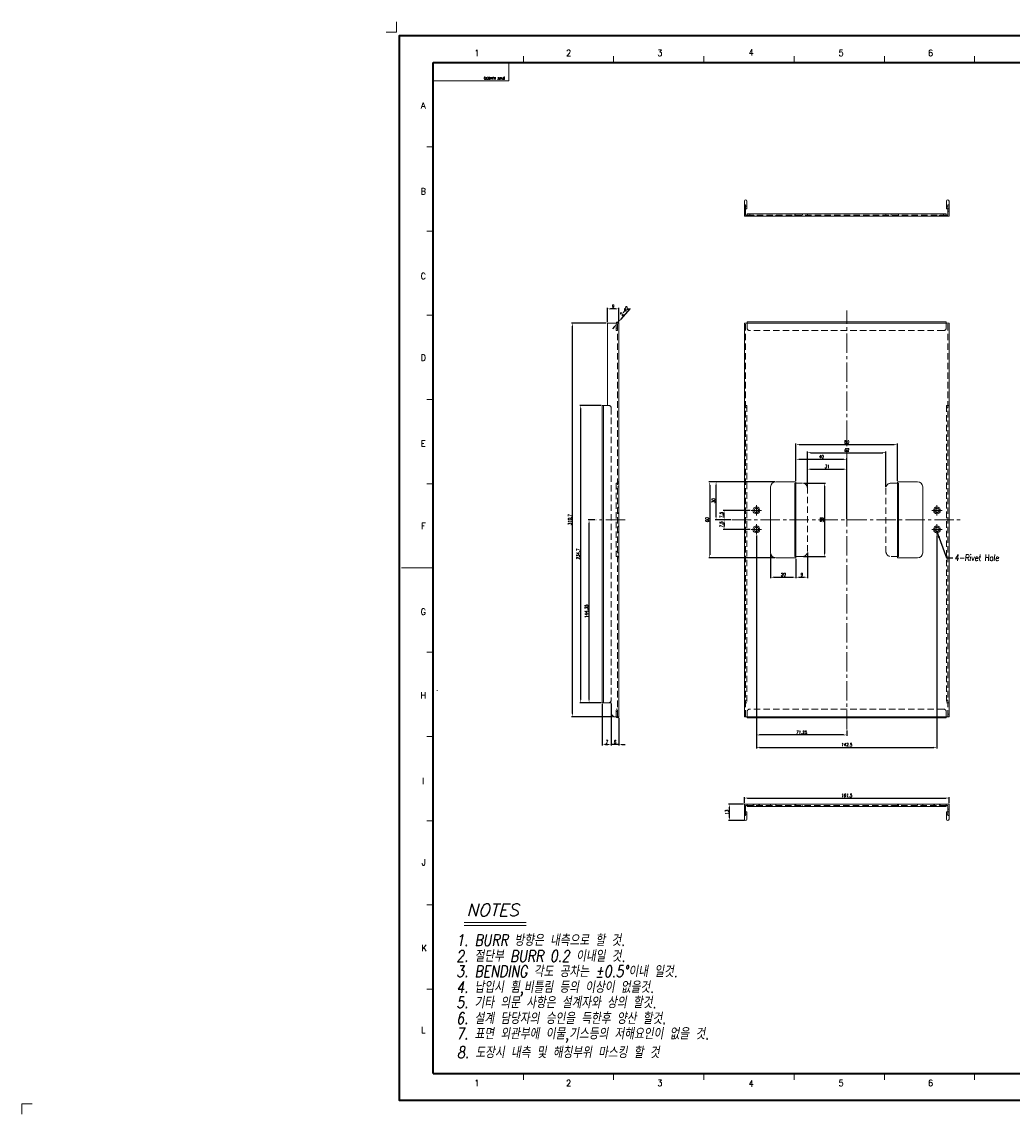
# Model space of a CAD drawing. Header units: millimetres. Extents: x 4065 to 8083, y -652 to 5416.
# Tile 54 of 256: x 5334 to 6116, y 1082 to 1944. Entities that reach past the tile are written whole.
import ezdxf
from ezdxf.enums import TextEntityAlignment as Align

# ---------------------------------------------------------------- set-up
doc = ezdxf.new("R2010")
doc.units = ezdxf.units.MM
doc.header["$LTSCALE"] = 0.8
doc.header["$PDMODE"] = 3
doc.header["$PDSIZE"] = 0.3125
for name, pattern in [('CENTER', [50.8, 31.75, -6.35, 6.35, -6.35]), ('CENTER2', [28.575, 19.05, -3.175, 3.175, -3.175]), ('HIDDEN', [9.525, 6.35, -3.175])]:
    doc.linetypes.add(name, pattern=pattern)
doc.layers.get('0').update_dxf_attribs({"linetype": 'CONTINUOUS', "lineweight": 0})
doc.layers.get('Defpoints').update_dxf_attribs({"linetype": 'CONTINUOUS', "lineweight": 0})
for name, color, linetype, lineweight in [('1', 2, 'CENTER', 0), ('2', 3, 'CONTINUOUS', 0), ('3', 5, 'HIDDEN', 0), ('4', 1, 'CENTER2', 9)]:
    doc.layers.add(name, color=color, linetype=linetype, lineweight=lineweight)
doc.styles.add('A', font='ITALIC', dxfattribs={"height": 3})
doc.styles.add('linetech', font='romans.shx', dxfattribs={"width": 0.8, "oblique": 10, "bigfont": 'whgtxt.shx'})
doc.styles.get("Standard").update_dxf_attribs({"font": 'romans.shx', "width": 0.8, "oblique": 5, "bigfont": 'whgtxt.shx'})
doc.dimstyles.get("Standard").update_dxf_attribs({"dimtxt": 2.5, "dimasz": 2.5, "dimexe": 0.8, "dimexo": 0.8, "dimgap": 0.8, "dimtad": 1, "dimdsep": 46, "dimtxsty": 'Standard', "dimcen": 0, "dimclrd": 3, "dimclre": 3, "dimclrt": 3, "dimazin": 0, "dimtp": 0.001, "dimtm": 0.001, "dimtfac": 1, "dimtmove": 0, "dimatfit": 3, "dimfxl": 0, "dimtolj": 1, "dimarcsym": 0})

# ---------------------------------------------------------------- blocks, each defined once
blk = doc.blocks.new('*D770')
at = {"layer": '2', "color": 3, "lineweight": -2}
for p, q in [((5893.77, 1551.41), (5887.8, 1551.41)), ((5909.27, 1543.91), (5887.8, 1543.91)), ((5888.6, 1548.91), (5888.6, 1546.41))]:
    blk.add_line(p, q, dxfattribs=at)
at = {"layer": '2', "color": 3}
for points in [[(5888.18, 1548.91), (5889.01, 1548.91), (5888.6, 1551.41)], [(5888.18, 1546.41), (5889.01, 1546.41), (5888.6, 1543.91)]]:
    blk.add_solid(points, dxfattribs=at)
at = {"layer": 'Defpoints', "color": 0}
for p in [(5888.6, 1543.91), (5894.57, 1551.41), (5910.07, 1543.91)]:
    blk.add_point(p, dxfattribs=at)
at = {"layer": '2', "color": 3, "insert": (5886.55, 1547.66), "char_height": 2.5, "attachment_point": 5, "rotation": 90}
blk.add_mtext('\\A1;7.5', dxfattribs=at)
blk = doc.blocks.new('*D771')
at = {"layer": '2', "color": 3, "lineweight": -2}
for p, q in [((5909.27, 1558.91), (5887.8, 1558.91)), ((5888.6, 1553.91), (5888.6, 1556.41)), ((5893.77, 1551.41), (5887.8, 1551.41))]:
    blk.add_line(p, q, dxfattribs=at)
at = {"layer": '2', "color": 3}
for points in [[(5888.18, 1556.41), (5889.01, 1556.41), (5888.6, 1558.91)], [(5888.18, 1553.91), (5889.01, 1553.91), (5888.6, 1551.41)]]:
    blk.add_solid(points, dxfattribs=at)
at = {"layer": 'Defpoints', "color": 0}
for p in [(5888.6, 1558.91), (5910.07, 1558.91), (5894.57, 1551.41)]:
    blk.add_point(p, dxfattribs=at)
at = {"layer": '2', "color": 3, "insert": (5886.55, 1555.16), "char_height": 2.5, "attachment_point": 5, "rotation": 90}
blk.add_mtext('\\A1;7.5', dxfattribs=at)
blk = doc.blocks.new('*D772')
at = {"layer": '2', "color": 3, "lineweight": -2}
for p, q in [((5928.52, 1581.41), (5881.44, 1581.41)), ((5882.24, 1553.91), (5882.24, 1578.91)), ((5893.77, 1551.41), (5881.44, 1551.41))]:
    blk.add_line(p, q, dxfattribs=at)
at = {"layer": '2', "color": 3}
for points in [[(5881.82, 1578.91), (5882.66, 1578.91), (5882.24, 1581.41)], [(5881.82, 1553.91), (5882.66, 1553.91), (5882.24, 1551.41)]]:
    blk.add_solid(points, dxfattribs=at)
at = {"layer": 'Defpoints', "color": 0}
for p in [(5882.24, 1581.41), (5929.32, 1581.41), (5894.57, 1551.41)]:
    blk.add_point(p, dxfattribs=at)
at = {"layer": '2', "color": 3, "insert": (5880.19, 1566.41), "char_height": 2.5, "attachment_point": 5, "rotation": 90}
blk.add_mtext('\\A1;30', dxfattribs=at)
blk = doc.blocks.new('*D773')
at = {"layer": '2', "color": 3, "lineweight": -2}
for p, q in [((5928.52, 1581.41), (5876.41, 1581.41)), ((5877.21, 1578.91), (5877.21, 1523.91)), ((5928.52, 1521.41), (5876.41, 1521.41))]:
    blk.add_line(p, q, dxfattribs=at)
at = {"layer": '2', "color": 3}
for points in [[(5876.8, 1578.91), (5877.63, 1578.91), (5877.21, 1581.41)], [(5876.8, 1523.91), (5877.63, 1523.91), (5877.21, 1521.41)]]:
    blk.add_solid(points, dxfattribs=at)
at = {"layer": 'Defpoints', "color": 0}
for p in [(5929.32, 1581.41), (5877.21, 1521.41), (5929.32, 1521.41)]:
    blk.add_point(p, dxfattribs=at)
at = {"layer": '2', "color": 3, "insert": (5875.16, 1551.41), "char_height": 2.5, "attachment_point": 5, "rotation": 90}
blk.add_mtext('\\A1;60', dxfattribs=at)
blk = doc.blocks.new('*D774')
at = {"layer": '2', "color": 3, "lineweight": -2}
for p, q in [((5945.32, 1582.21), (5945.32, 1611.56)), ((5947.82, 1610.76), (6022.82, 1610.76)), ((6025.32, 1582.21), (6025.32, 1611.56))]:
    blk.add_line(p, q, dxfattribs=at)
at = {"layer": '2', "color": 3}
for points in [[(5947.82, 1611.18), (5947.82, 1610.35), (5945.32, 1610.76)], [(6022.82, 1611.18), (6022.82, 1610.35), (6025.32, 1610.76)]]:
    blk.add_solid(points, dxfattribs=at)
at = {"layer": 'Defpoints', "color": 0}
for p in [(6025.32, 1610.76), (5945.32, 1581.41), (6025.32, 1581.41)]:
    blk.add_point(p, dxfattribs=at)
at = {"layer": '2', "color": 3, "insert": (5985.32, 1612.81), "char_height": 2.5, "attachment_point": 5}
blk.add_mtext('\\A1;80', dxfattribs=at)
blk = doc.blocks.new('*D775')
at = {"layer": '2', "color": 3, "lineweight": -2}
for p, q in [((5945.32, 1582.21), (5945.32, 1600.03)), ((5947.82, 1599.23), (5982.82, 1599.23)), ((5985.32, 1552.21), (5985.32, 1600.03))]:
    blk.add_line(p, q, dxfattribs=at)
at = {"layer": '2', "color": 3}
for points in [[(5947.82, 1599.65), (5947.82, 1598.81), (5945.32, 1599.23)], [(5982.82, 1599.65), (5982.82, 1598.81), (5985.32, 1599.23)]]:
    blk.add_solid(points, dxfattribs=at)
at = {"layer": 'Defpoints', "color": 0}
for p in [(5985.32, 1599.23), (5945.32, 1581.41), (5985.32, 1551.41)]:
    blk.add_point(p, dxfattribs=at)
at = {"layer": '2', "color": 3, "insert": (5965.32, 1601.28), "char_height": 2.5, "attachment_point": 5}
blk.add_mtext('\\A1;40', dxfattribs=at)
blk = doc.blocks.new('*D776')
at = {"layer": '2', "color": 3, "lineweight": -2}
for p, q in [((5954.32, 1577.21), (5954.32, 1605.23)), ((5956.82, 1604.43), (6013.82, 1604.43)), ((6016.32, 1577.21), (6016.32, 1605.23))]:
    blk.add_line(p, q, dxfattribs=at)
at = {"layer": '2', "color": 3}
for points in [[(5956.82, 1604.85), (5956.82, 1604.02), (5954.32, 1604.43)], [(6013.82, 1604.85), (6013.82, 1604.02), (6016.32, 1604.43)]]:
    blk.add_solid(points, dxfattribs=at)
at = {"layer": 'Defpoints', "color": 0}
for p in [(6016.32, 1604.43), (5954.32, 1576.41), (6016.32, 1576.41)]:
    blk.add_point(p, dxfattribs=at)
at = {"layer": '2', "color": 3, "insert": (5985.32, 1606.48), "char_height": 2.5, "attachment_point": 5}
blk.add_mtext('\\A1;62', dxfattribs=at)
blk = doc.blocks.new('*D777')
at = {"layer": '2', "color": 3, "lineweight": -2}
for p, q in [((5954.32, 1577.21), (5954.32, 1592.22)), ((5956.82, 1591.42), (5982.82, 1591.42)), ((5985.32, 1552.21), (5985.32, 1592.22))]:
    blk.add_line(p, q, dxfattribs=at)
at = {"layer": '2', "color": 3}
for points in [[(5956.82, 1591.84), (5956.82, 1591.01), (5954.32, 1591.42)], [(5982.82, 1591.84), (5982.82, 1591.01), (5985.32, 1591.42)]]:
    blk.add_solid(points, dxfattribs=at)
at = {"layer": 'Defpoints', "color": 0}
for p in [(5985.32, 1591.42), (5954.32, 1576.41), (5985.32, 1551.41)]:
    blk.add_point(p, dxfattribs=at)
at = {"layer": '2', "color": 3, "insert": (5969.82, 1593.47), "char_height": 2.5, "attachment_point": 5}
blk.add_mtext('\\A1;31', dxfattribs=at)
blk = doc.blocks.new('*D778')
at = {"layer": '2', "color": 3, "lineweight": -2}
for p, q in [((5925.32, 1524.61), (5925.32, 1505.36)), ((5945.32, 1520.61), (5945.32, 1505.36)), ((5927.82, 1506.16), (5942.82, 1506.16))]:
    blk.add_line(p, q, dxfattribs=at)
at = {"layer": '2', "color": 3}
for points in [[(5927.82, 1506.57), (5927.82, 1505.74), (5925.32, 1506.16)], [(5942.82, 1506.57), (5942.82, 1505.74), (5945.32, 1506.16)]]:
    blk.add_solid(points, dxfattribs=at)
at = {"layer": 'Defpoints', "color": 0}
for p in [(5925.32, 1525.41), (5945.32, 1521.41), (5945.32, 1506.16)]:
    blk.add_point(p, dxfattribs=at)
at = {"layer": '2', "color": 3, "insert": (5935.32, 1508.21), "char_height": 2.5, "attachment_point": 5}
blk.add_mtext('\\A1;20', dxfattribs=at)
blk = doc.blocks.new('*D779')
at = {"layer": '2', "color": 3, "lineweight": -2}
for p, q in [((5945.32, 1520.61), (5945.32, 1505.36)), ((5954.32, 1525.61), (5954.32, 1505.36)), ((5947.82, 1506.16), (5951.82, 1506.16))]:
    blk.add_line(p, q, dxfattribs=at)
at = {"layer": '2', "color": 3}
for points in [[(5947.82, 1506.57), (5947.82, 1505.74), (5945.32, 1506.16)], [(5951.82, 1506.57), (5951.82, 1505.74), (5954.32, 1506.16)]]:
    blk.add_solid(points, dxfattribs=at)
at = {"layer": 'Defpoints', "color": 0}
for p in [(5954.32, 1526.41), (5945.32, 1521.41), (5954.32, 1506.16)]:
    blk.add_point(p, dxfattribs=at)
at = {"layer": '2', "color": 3, "insert": (5949.82, 1508.21), "char_height": 2.5, "attachment_point": 5}
blk.add_mtext('\\A1;9', dxfattribs=at)
blk = doc.blocks.new('*D780')
at = {"layer": '2', "color": 3, "lineweight": -2}
for p, q in [((5951.12, 1580.41), (5968.53, 1580.41)), ((5967.73, 1577.91), (5967.73, 1524.91)), ((5951.12, 1522.41), (5968.53, 1522.41))]:
    blk.add_line(p, q, dxfattribs=at)
at = {"layer": '2', "color": 3}
for points in [[(5967.32, 1577.91), (5968.15, 1577.91), (5967.73, 1580.41)], [(5967.32, 1524.91), (5968.15, 1524.91), (5967.73, 1522.41)]]:
    blk.add_solid(points, dxfattribs=at)
at = {"layer": 'Defpoints', "color": 0}
for p in [(5950.32, 1580.41), (5950.32, 1522.41), (5967.73, 1522.41)]:
    blk.add_point(p, dxfattribs=at)
at = {"layer": '2', "color": 3, "insert": (5965.68, 1551.41), "char_height": 2.5, "attachment_point": 5, "rotation": 90}
blk.add_mtext('\\A1;58', dxfattribs=at)
blk = doc.blocks.new('*D781')
at = {"layer": '2', "color": 3, "lineweight": -2}
for p, q in [((5914.07, 1539.11), (5914.07, 1380.86)), ((5982.82, 1381.66), (5916.57, 1381.66)), ((5985.32, 1385.26), (5985.32, 1380.86))]:
    blk.add_line(p, q, dxfattribs=at)
at = {"layer": '2', "color": 3}
for points in [[(5916.57, 1382.08), (5916.57, 1381.25), (5914.07, 1381.66)], [(5982.82, 1382.08), (5982.82, 1381.25), (5985.32, 1381.66)]]:
    blk.add_solid(points, dxfattribs=at)
at = {"layer": 'Defpoints', "color": 0}
for p in [(5914.07, 1539.91), (5914.07, 1381.66), (5985.32, 1386.06)]:
    blk.add_point(p, dxfattribs=at)
at = {"layer": '2', "color": 3, "insert": (5949.7, 1383.71), "char_height": 2.5, "attachment_point": 5}
blk.add_mtext('\\A1;71.25', dxfattribs=at)
blk = doc.blocks.new('*D782')
at = {"layer": '2', "color": 3, "lineweight": -2}
for p, q in [((5914.07, 1539.11), (5914.07, 1371.08)), ((6056.57, 1539.11), (6056.57, 1371.08)), ((5916.57, 1371.88), (6054.07, 1371.88))]:
    blk.add_line(p, q, dxfattribs=at)
at = {"layer": '2', "color": 3}
for points in [[(5916.57, 1372.29), (5916.57, 1371.46), (5914.07, 1371.88)], [(6054.07, 1372.29), (6054.07, 1371.46), (6056.57, 1371.88)]]:
    blk.add_solid(points, dxfattribs=at)
at = {"layer": 'Defpoints', "color": 0}
for p in [(5914.07, 1539.91), (6056.57, 1539.91), (6056.57, 1371.88)]:
    blk.add_point(p, dxfattribs=at)
at = {"layer": '2', "color": 3, "insert": (5985.32, 1373.93), "char_height": 2.5, "attachment_point": 5}
blk.add_mtext('\\A1;142.5', dxfattribs=at)
blk = doc.blocks.new('*D783')
at = {"layer": '2', "color": 3, "lineweight": -2}
for p, q in [((5791.64, 1641.76), (5774.62, 1641.76)), ((5775.42, 1409.56), (5775.42, 1639.26)), ((5791.64, 1407.06), (5774.62, 1407.06))]:
    blk.add_line(p, q, dxfattribs=at)
at = {"layer": '2', "color": 3}
for points in [[(5775, 1639.26), (5775.84, 1639.26), (5775.42, 1641.76)], [(5775, 1409.56), (5775.84, 1409.56), (5775.42, 1407.06)]]:
    blk.add_solid(points, dxfattribs=at)
at = {"layer": 'Defpoints', "color": 0}
for p in [(5775.42, 1641.76), (5792.44, 1641.76), (5792.44, 1407.06)]:
    blk.add_point(p, dxfattribs=at)
at = {"layer": '2', "color": 3, "insert": (5773.37, 1524.41), "char_height": 2.5, "attachment_point": 5, "rotation": 90}
blk.add_mtext('\\A1;234.7', dxfattribs=at)
blk = doc.blocks.new('*D784')
at = {"layer": '2', "color": 3, "lineweight": -2}
for p, q in [((5795.64, 1706.76), (5768.07, 1706.76)), ((5768.87, 1398.56), (5768.87, 1704.26)), ((5800.64, 1396.06), (5768.07, 1396.06))]:
    blk.add_line(p, q, dxfattribs=at)
at = {"layer": '2', "color": 3}
for points in [[(5768.45, 1704.26), (5769.28, 1704.26), (5768.87, 1706.76)], [(5768.45, 1398.56), (5769.28, 1398.56), (5768.87, 1396.06)]]:
    blk.add_solid(points, dxfattribs=at)
at = {"layer": 'Defpoints', "color": 0}
for p in [(5768.87, 1706.76), (5796.44, 1706.76), (5801.44, 1396.06)]:
    blk.add_point(p, dxfattribs=at)
at = {"layer": '2', "color": 3, "insert": (5766.82, 1551.41), "char_height": 2.5, "attachment_point": 5, "rotation": 90}
blk.add_mtext('\\A1;310.7', dxfattribs=at)
blk = doc.blocks.new('*D786')
at = {"layer": '2', "color": 3, "lineweight": -2}
for p, q in [((5814.35, 1718.3), (5806.72, 1709.41)), ((5803.79, 1706), (5805.09, 1707.52)), ((5802.16, 1704.1), (5800.54, 1702.21))]:
    blk.add_line(p, q, dxfattribs=at)
at = {"layer": '2', "color": 3}
for points in [[(5806.41, 1709.69), (5807.04, 1709.14), (5805.09, 1707.52)], [(5801.85, 1704.37), (5802.48, 1703.83), (5803.79, 1706)]]:
    blk.add_solid(points, dxfattribs=at)
at = {"layer": 'Defpoints', "color": 0}
for p in [(5805.09, 1707.52), (5803.79, 1706)]:
    blk.add_point(p, dxfattribs=at)
at = {"layer": '2', "color": 3, "insert": (5809.79, 1716.14), "char_height": 2.5, "attachment_point": 5, "rotation": 49.36389}
blk.add_mtext('\\A1;2-∅2', dxfattribs=at)
blk = doc.blocks.new('*D787')
at = {"layer": '2', "color": 3, "lineweight": -2}
for p, q in [((5786.64, 1551.41), (5781.21, 1551.41)), ((5782.01, 1409.56), (5782.01, 1548.91)), ((5791.64, 1407.06), (5781.21, 1407.06))]:
    blk.add_line(p, q, dxfattribs=at)
at = {"layer": '2', "color": 3}
for points in [[(5781.59, 1548.91), (5782.43, 1548.91), (5782.01, 1551.41)], [(5781.59, 1409.56), (5782.43, 1409.56), (5782.01, 1407.06)]]:
    blk.add_solid(points, dxfattribs=at)
at = {"layer": 'Defpoints', "color": 0}
for p in [(5782.01, 1551.41), (5787.44, 1551.41), (5792.44, 1407.06)]:
    blk.add_point(p, dxfattribs=at)
at = {"layer": '2', "color": 3, "insert": (5779.96, 1479.23), "char_height": 2.5, "attachment_point": 5, "rotation": 90}
blk.add_mtext('\\A1;144.35', dxfattribs=at)
blk = doc.blocks.new('*D789')
at = {"layer": '2', "color": 3, "lineweight": -2}
for p, q in [((5792.44, 1406.26), (5792.44, 1373.31)), ((5799.44, 1406.26), (5799.44, 1373.31)), ((5794.94, 1374.11), (5796.94, 1374.11))]:
    blk.add_line(p, q, dxfattribs=at)
at = {"layer": '2', "color": 3}
for points in [[(5794.94, 1374.52), (5794.94, 1373.69), (5792.44, 1374.11)], [(5796.94, 1374.52), (5796.94, 1373.69), (5799.44, 1374.11)]]:
    blk.add_solid(points, dxfattribs=at)
at = {"layer": 'Defpoints', "color": 0}
for p in [(5792.44, 1407.06), (5799.44, 1407.06), (5799.44, 1374.11)]:
    blk.add_point(p, dxfattribs=at)
at = {"layer": '2', "color": 3, "insert": (5795.94, 1376.16), "char_height": 2.5, "attachment_point": 5}
blk.add_mtext('\\A1;7', dxfattribs=at)
blk = doc.blocks.new('*D790')
at = {"layer": '2', "color": 3, "lineweight": -2}
for p, q in [((5799.44, 1397.26), (5799.44, 1373.31)), ((5805.44, 1395.26), (5805.44, 1373.31)), ((5796.94, 1374.11), (5794.44, 1374.11)), ((5805.44, 1374.11), (5799.44, 1374.11)), ((5807.94, 1374.11), (5810.44, 1374.11))]:
    blk.add_line(p, q, dxfattribs=at)
at = {"layer": '2', "color": 3}
for points in [[(5796.94, 1374.52), (5796.94, 1373.69), (5799.44, 1374.11)], [(5807.94, 1374.52), (5807.94, 1373.69), (5805.44, 1374.11)]]:
    blk.add_solid(points, dxfattribs=at)
at = {"layer": 'Defpoints', "color": 0}
for p in [(5799.44, 1398.06), (5805.44, 1396.06), (5799.44, 1374.11)]:
    blk.add_point(p, dxfattribs=at)
at = {"layer": '2', "color": 3, "insert": (5802.44, 1376.16), "char_height": 2.5, "attachment_point": 5}
blk.add_mtext('\\A1;6', dxfattribs=at)
blk = doc.blocks.new('*D791')
at = {"layer": '2', "color": 3, "lineweight": -2}
for p, q in [((5796.44, 1707.56), (5796.44, 1718.73)), ((5802.94, 1717.93), (5798.94, 1717.93)), ((5805.44, 1707.56), (5805.44, 1718.73))]:
    blk.add_line(p, q, dxfattribs=at)
at = {"layer": '2', "color": 3}
for points in [[(5798.94, 1718.34), (5798.94, 1717.51), (5796.44, 1717.93)], [(5802.94, 1718.34), (5802.94, 1717.51), (5805.44, 1717.93)]]:
    blk.add_solid(points, dxfattribs=at)
at = {"layer": 'Defpoints', "color": 0}
for p in [(5796.44, 1717.93), (5796.44, 1706.76), (5805.44, 1706.76)]:
    blk.add_point(p, dxfattribs=at)
at = {"layer": '2', "color": 3, "insert": (5800.94, 1719.98), "char_height": 2.5, "attachment_point": 5}
blk.add_mtext('\\A1;9', dxfattribs=at)
blk = doc.blocks.new('*D792')
at = {"layer": '2', "color": 3, "lineweight": -2}
for p, q in [((5903.77, 1327.06), (5891.98, 1327.06)), ((5892.78, 1316.56), (5892.78, 1324.56)), ((5904.77, 1314.06), (5891.98, 1314.06))]:
    blk.add_line(p, q, dxfattribs=at)
at = {"layer": '2', "color": 3}
for points in [[(5892.37, 1324.56), (5893.2, 1324.56), (5892.78, 1327.06)], [(5892.37, 1316.56), (5893.2, 1316.56), (5892.78, 1314.06)]]:
    blk.add_solid(points, dxfattribs=at)
at = {"layer": 'Defpoints', "color": 0}
for p in [(5892.78, 1327.06), (5904.57, 1327.06), (5905.57, 1314.06)]:
    blk.add_point(p, dxfattribs=at)
at = {"layer": '2', "color": 3, "insert": (5890.73, 1320.56), "char_height": 2.5, "attachment_point": 5, "rotation": 90}
blk.add_mtext('\\A1;13', dxfattribs=at)
blk = doc.blocks.new('*D793')
at = {"layer": '2', "color": 3, "lineweight": -2}
for p, q in [((5904.57, 1327.86), (5904.57, 1332.66)), ((5907.07, 1331.86), (6063.57, 1331.86)), ((6066.07, 1327.86), (6066.07, 1332.66))]:
    blk.add_line(p, q, dxfattribs=at)
at = {"layer": '2', "color": 3}
for points in [[(5907.07, 1332.28), (5907.07, 1331.44), (5904.57, 1331.86)], [(6063.57, 1332.28), (6063.57, 1331.44), (6066.07, 1331.86)]]:
    blk.add_solid(points, dxfattribs=at)
at = {"layer": 'Defpoints', "color": 0}
for p in [(6066.07, 1331.86), (5904.57, 1327.06), (6066.07, 1327.06)]:
    blk.add_point(p, dxfattribs=at)
at = {"layer": '2', "color": 3, "insert": (5985.32, 1333.91), "char_height": 2.5, "attachment_point": 5}
blk.add_mtext('\\A1;161.5', dxfattribs=at)

msp = doc.modelspace()

# ---------------------------------------------------------------- linework, layer by layer
at = {"color": 7, "linetype": 'Continuous'}
for p, q in [((5730.163, 1912.349), (5730.163, 1917.329)), ((5801.383, 1912.349), (5801.383, 1917.329)), ((5872.604, 1912.349), (5872.604, 1917.329)), ((5943.824, 1912.349), (5943.824, 1917.329)), ((6015.045, 1912.349), (6015.045, 1917.329)), ((6086.265, 1912.349), (6086.265, 1917.329)), ((5658.942, 1912.349), (5718.708, 1912.349)), ((5658.942, 1898.005), (5658.942, 1912.349)), ((5718.708, 1898.005), (5718.708, 1912.349)), ((5658.942, 1898.005), (5718.708, 1898.005)), ((5653.962, 1845.86), (5658.942, 1845.86)), ((5653.962, 1779.371), (5658.942, 1779.371)), ((5653.962, 1712.882), (5658.942, 1712.882)), ((5653.962, 1646.393), (5658.942, 1646.393)), ((5653.962, 1579.904), (5658.942, 1579.904)), ((5634.04, 1513.415), (5658.942, 1513.415)), ((5653.962, 1446.926), (5658.942, 1446.926)), ((5653.962, 1380.437), (5658.942, 1380.437)), ((5653.962, 1313.948), (5658.942, 1313.948)), ((5653.962, 1247.459), (5658.942, 1247.459)), ((5653.962, 1180.97), (5658.942, 1180.97)), ((5730.163, 1109.5), (5730.163, 1114.481)), ((5801.383, 1109.5), (5801.383, 1114.481)), ((5872.604, 1109.5), (5872.604, 1114.481)), ((5943.824, 1109.5), (5943.824, 1114.481)), ((6015.045, 1109.5), (6015.045, 1114.481)), ((6086.265, 1109.5), (6086.265, 1114.481))]:
    msp.add_line(p, q, dxfattribs=at)
at = {"color": 7, "linetype": 'Continuous', "lineweight": 35}
for p, q in [((5658.942, 1912.349), (6798.47, 1912.349)), ((5658.942, 1114.481), (5658.942, 1912.349)), ((5658.942, 1114.481), (6798.47, 1114.481))]:
    msp.add_line(p, q, dxfattribs=at)
for p, q in [((5904.572, 1802.973), (5904.572, 1790.973)), ((5906.572, 1802.973), (5906.572, 1796.973)), ((6064.072, 1796.973), (6064.072, 1802.973)), ((6066.072, 1790.973), (6066.072, 1802.973)), ((5905.572, 1799.973), (5904.572, 1799.973)), ((5905.572, 1791.973), (5905.572, 1799.973)), ((5906.572, 1798.973), (5905.572, 1798.973)), ((5906.572, 1796.973), (5905.572, 1796.973)), ((6065.072, 1798.973), (6064.072, 1798.973)), ((6065.072, 1796.973), (6064.072, 1796.973)), ((6066.072, 1799.973), (6065.072, 1799.973)), ((6065.072, 1799.973), (6065.072, 1791.973)), ((6066.072, 1790.973), (5904.572, 1790.973)), ((5906.822, 1791.973), (5905.572, 1791.973)), ((5906.822, 1792.973), (5906.822, 1790.973)), ((5906.822, 1792.973), (6063.822, 1792.973)), ((6063.822, 1790.973), (6063.822, 1792.973)), ((6065.072, 1791.973), (6063.822, 1791.973)), ((6063.822, 1707.758), (5906.822, 1707.758)), ((5906.822, 1707.757), (5906.822, 1706.758)), ((6063.822, 1706.758), (6063.822, 1707.757)), ((5796.443, 1706.758), (5796.443, 1641.758)), ((5796.443, 1706.758), (5805.443, 1706.758)), ((5805.443, 1706.758), (5805.443, 1396.058)), ((5904.572, 1706.758), (5904.572, 1396.058)), ((6066.072, 1706.758), (5904.572, 1706.758)), ((6066.072, 1396.058), (6066.072, 1706.758)), ((5792.443, 1407.058), (5792.443, 1641.758)), ((5792.444, 1641.758), (5796.443, 1641.758)), ((5793.443, 1407.058), (5793.443, 1641.758)), ((5945.322, 1581.408), (5929.322, 1581.408)), ((5944.322, 1580.408), (5944.322, 1522.408)), ((5945.322, 1580.408), (5944.323, 1580.408)), ((5945.322, 1521.408), (5945.322, 1581.408)), ((6041.322, 1581.408), (6025.322, 1581.408)), ((6025.322, 1521.408), (6025.322, 1581.408)), ((6026.321, 1580.408), (6025.322, 1580.408)), ((6026.322, 1522.408), (6026.322, 1580.408)), ((5925.322, 1577.408), (5925.322, 1525.408)), ((6045.322, 1525.408), (6045.322, 1577.408)), ((5929.322, 1521.408), (5945.322, 1521.408)), ((5944.323, 1522.408), (5945.322, 1522.408)), ((6025.322, 1522.408), (6026.321, 1522.408)), ((6025.322, 1521.408), (6041.322, 1521.408)), ((5792.444, 1407.058), (5799.443, 1407.058)), ((5799.443, 1398.058), (5799.443, 1407.058)), ((5799.443, 1398.058), (5801.443, 1396.058)), ((5805.443, 1396.058), (5801.443, 1396.058)), ((5904.572, 1396.058), (6066.072, 1396.058)), ((5906.822, 1396.058), (5906.822, 1395.059)), ((6063.822, 1395.058), (5906.822, 1395.058)), ((6063.822, 1395.059), (6063.822, 1396.058)), ((5904.572, 1315.065), (5904.572, 1327.065)), ((5904.572, 1327.065), (6066.072, 1327.065)), ((5904.572, 1323.065), (5905.572, 1323.065)), ((5904.572, 1321.065), (5906.572, 1321.065)), ((5905.572, 1319.065), (5905.572, 1326.065)), ((5905.572, 1326.065), (5906.822, 1326.065)), ((5905.572, 1319.065), (5906.572, 1319.065)), ((5906.572, 1315.065), (5906.572, 1321.065)), ((5906.822, 1327.065), (5906.822, 1325.065)), ((6063.822, 1325.065), (5906.822, 1325.065)), ((6063.822, 1325.065), (6063.822, 1327.065)), ((6063.822, 1326.065), (6065.072, 1326.065)), ((6064.072, 1321.065), (6066.072, 1321.065)), ((6064.072, 1315.065), (6064.072, 1321.065)), ((6064.072, 1319.065), (6065.072, 1319.065)), ((6065.072, 1319.065), (6065.072, 1326.065)), ((6065.072, 1323.065), (6066.072, 1323.065)), ((6066.072, 1315.065), (6066.072, 1327.065))]:
    msp.add_line(p, q)
msp.add_lwpolyline([(6820.216, 1933.415), (5632.216, 1933.415), (5632.216, 1093.415), (6820.216, 1093.415)], close=True, dxfattribs=at)
for centre, radius in [((5914.072, 1558.908), 2.75), ((5914.072, 1558.908), 1.75), ((6056.572, 1558.908), 2.75), ((6056.572, 1558.908), 1.75), ((5914.072, 1543.908), 2.75), ((5914.072, 1543.908), 1.75), ((6056.572, 1543.908), 2.75), ((6056.572, 1543.908), 1.75)]:
    msp.add_circle(centre, radius)
for centre, radius, start, end in [((5905.572, 1802.973), 1, 0, 180), ((6065.072, 1802.973), 1, 0, 180), ((5804.443, 1706.758), 1, 0, 180), ((5929.322, 1577.408), 4, 90, 180), ((6041.322, 1577.408), 4, 0, 90), ((5929.322, 1525.408), 4, 180, 270), ((6041.322, 1525.408), 4, 270, 0), ((5804.443, 1396.058), 1, 180, 0), ((5905.572, 1315.065), 1, 180, 0), ((6065.072, 1315.065), 1, 180, 0)]:
    msp.add_arc(centre, radius, start, end)
at = {"layer": '1'}
for p, q in [((5629.981, 1936.33), (5629.981, 1944.449)), ((5629.981, 1936.33), (5621.862, 1936.33)), ((5914.072, 1554.908), (5914.072, 1562.908)), ((6056.572, 1554.908), (6056.572, 1562.908)), ((5910.072, 1558.908), (5918.072, 1558.908)), ((6052.572, 1558.908), (6060.572, 1558.908)), ((5910.072, 1543.908), (5918.072, 1543.908)), ((5914.072, 1539.908), (5914.072, 1547.908)), ((6052.572, 1543.908), (6060.572, 1543.908)), ((6056.572, 1539.908), (6056.572, 1547.908)), ((5342.499, 1090.499), (5334.38, 1090.499)), ((5334.38, 1082.381), (5334.38, 1090.499))]:
    msp.add_line(p, q, dxfattribs=at)
at = {"layer": '2'}
for p, q in [((5683.574, 1233.731), (5732.341, 1233.731)), ((5683.574, 1231.295), (5732.341, 1231.295))]:
    msp.add_line(p, q, dxfattribs=at)
at = {"layer": '3'}
for p, q in [((5905.572, 1796.973), (5904.572, 1796.973)), ((5904.572, 1794.973), (5905.572, 1794.973)), ((6065.072, 1796.973), (6066.072, 1796.973)), ((6065.072, 1794.973), (6066.072, 1794.973)), ((5906.822, 1791.973), (6063.822, 1791.973)), ((5908.822, 1792.973), (5908.822, 1791.973)), ((5912.322, 1791.973), (5911.322, 1790.973)), ((5915.822, 1791.973), (5916.822, 1790.973)), ((5925.322, 1790.973), (5925.322, 1791.973)), ((5929.322, 1790.973), (5929.322, 1791.973)), ((5945.322, 1791.973), (5945.322, 1790.973)), ((5950.322, 1791.973), (5950.322, 1792.973)), ((5954.322, 1791.973), (5954.322, 1792.973)), ((6016.322, 1791.973), (6016.322, 1792.973)), ((6020.322, 1791.973), (6020.322, 1792.973)), ((6025.322, 1791.973), (6025.322, 1790.973)), ((6041.322, 1790.973), (6041.322, 1791.973)), ((6045.322, 1790.973), (6045.322, 1791.973)), ((6054.822, 1791.973), (6053.822, 1790.973)), ((6058.322, 1791.973), (6059.322, 1790.973)), ((6061.822, 1792.973), (6061.822, 1791.973)), ((5803.443, 1700.758), (5803.443, 1706.758)), ((5803.443, 1702.758), (5804.443, 1702.758)), ((5803.443, 1700.758), (5804.443, 1700.758)), ((5804.443, 1396.058), (5804.443, 1706.758)), ((5905.572, 1396.058), (5905.572, 1706.758)), ((5906.822, 1706.758), (5906.822, 1702.758)), ((6061.822, 1700.758), (5908.822, 1700.758)), ((6063.822, 1706.758), (6063.822, 1702.758)), ((6065.072, 1396.058), (6065.072, 1706.758)), ((5796.443, 1641.758), (5797.443, 1641.758)), ((5799.443, 1639.758), (5799.443, 1409.058)), ((5906.572, 1641.758), (5904.572, 1641.758)), ((5906.572, 1639.758), (5905.572, 1639.758)), ((5906.572, 1641.758), (5906.572, 1407.058)), ((6064.072, 1641.758), (6064.072, 1407.058)), ((6066.072, 1641.758), (6064.072, 1641.758)), ((6065.072, 1639.758), (6064.072, 1639.758)), ((5803.443, 1580.408), (5803.443, 1522.408)), ((5805.443, 1580.408), (5803.443, 1580.408)), ((5805.443, 1581.408), (5804.443, 1581.408)), ((5950.322, 1580.408), (5945.322, 1580.408)), ((6025.322, 1580.408), (6020.322, 1580.408)), ((5804.443, 1576.408), (5803.443, 1576.408)), ((5805.443, 1577.408), (5804.443, 1577.408)), ((5954.322, 1526.408), (5954.322, 1576.408)), ((6016.322, 1576.408), (6016.322, 1526.408)), ((5804.443, 1560.658), (5805.443, 1561.658)), ((5804.443, 1557.158), (5805.443, 1556.158)), ((5804.443, 1545.658), (5805.443, 1546.658)), ((5804.443, 1542.158), (5805.443, 1541.158)), ((5804.443, 1526.408), (5803.443, 1526.408)), ((5803.443, 1522.408), (5805.443, 1522.408)), ((5805.443, 1525.408), (5804.443, 1525.408)), ((5805.443, 1521.408), (5804.443, 1521.408)), ((5945.322, 1522.408), (5950.322, 1522.408)), ((6020.322, 1522.408), (6025.322, 1522.408)), ((5661.987, 1416.62), (5662.311, 1416.62)), ((5904.572, 1407.058), (5906.572, 1407.058)), ((5905.572, 1409.058), (5906.572, 1409.058)), ((6064.072, 1409.058), (6065.072, 1409.058)), ((6064.072, 1407.058), (6066.072, 1407.058)), ((5804.443, 1402.058), (5803.443, 1402.058)), ((5803.443, 1396.058), (5803.443, 1402.058)), ((5804.443, 1400.058), (5803.443, 1400.058)), ((5904.572, 1398.058), (5905.572, 1398.058)), ((5906.822, 1396.058), (5906.822, 1400.058)), ((6061.822, 1402.058), (5908.822, 1402.058)), ((6063.822, 1396.058), (6063.822, 1400.058)), ((6065.072, 1398.058), (6066.072, 1398.058)), ((5905.572, 1319.065), (5905.572, 1318.065)), ((6063.822, 1326.065), (5906.822, 1326.065)), ((5908.822, 1326.065), (5908.822, 1325.065)), ((5912.322, 1326.065), (5911.322, 1327.065)), ((5916.822, 1327.065), (5915.822, 1326.065)), ((5925.322, 1327.065), (5925.322, 1326.065)), ((5929.322, 1327.065), (5929.322, 1326.065)), ((5945.322, 1327.065), (5945.322, 1326.065)), ((5950.322, 1326.065), (5950.322, 1325.065)), ((5954.322, 1326.065), (5954.322, 1325.065)), ((6016.322, 1326.065), (6016.322, 1325.065)), ((6020.322, 1326.065), (6020.322, 1325.065)), ((6025.322, 1327.065), (6025.322, 1326.065)), ((6041.322, 1327.065), (6041.322, 1326.065)), ((6045.322, 1327.065), (6045.322, 1326.065)), ((6054.822, 1326.065), (6053.822, 1327.065)), ((6059.322, 1327.065), (6058.322, 1326.065)), ((6061.822, 1326.065), (6061.822, 1325.065)), ((6065.072, 1318.065), (6065.072, 1319.065)), ((5905.572, 1318.065), (5904.572, 1318.065)), ((6066.072, 1318.065), (6065.072, 1318.065))]:
    msp.add_line(p, q, dxfattribs=at)
for centre, radius, start, end in [((5945.322, 1791.973), 1, 90, 270), ((6025.322, 1791.973), 1, 270, 90), ((5908.822, 1702.758), 2, 180, 270), ((6061.822, 1702.758), 2, 270, 0), ((5797.443, 1639.758), 2, 0, 90), ((5950.322, 1576.408), 4, 0, 90), ((6020.322, 1576.408), 4, 90, 180), ((5950.322, 1526.408), 4, 270, 0), ((6020.322, 1526.408), 4, 180, 270), ((5797.443, 1409.058), 2, 270, 0), ((5908.822, 1400.058), 2, 90, 180), ((6061.822, 1400.058), 2, 0, 90), ((5945.322, 1326.065), 1, 90, 270), ((6025.322, 1326.065), 1, 270, 90)]:
    msp.add_arc(centre, radius, start, end, dxfattribs=at)
at = {"layer": '4'}
for p, q in [((5985.322, 1386.058), (5985.322, 1716.758)), ((5810.443, 1551.408), (5787.443, 1551.408)), ((5894.572, 1551.408), (6076.072, 1551.408))]:
    msp.add_line(p, q, dxfattribs=at)

# ---------------------------------------------------------------- texts
at = {"color": 7, "linetype": 'Continuous', "width": 0.933333}
for s, p in [('2', (5765.853, 1919.917)), ('3', (5837.91, 1919.917)), ('4', (5909.967, 1920.281)), ('6', (6051.533, 1919.917)), ('1', (5693.432, 1919.917)), ('5', (5980.932, 1919.917)), ('A', (5651.217, 1878.43)), ('B', (5651.217, 1810.74)), ('C', (5651.217, 1743.778)), ('D', (5651.217, 1679.364)), ('E', (5651.217, 1611.674)), ('F', (5651.217, 1546.532)), ('G', (5651.217, 1478.842)), ('H', (5651.217, 1412.972)), ('I', (5651.217, 1345.282)), ('J', (5651.581, 1281.232)), ('K', (5651.945, 1213.542)), ('L', (5651.217, 1148.764)), ('1', (5693.432, 1106.913)), ('2', (5765.853, 1106.913)), ('3', (5837.91, 1106.913)), ('4', (5909.967, 1106.549)), ('5', (5980.932, 1106.913)), ('6', (6051.533, 1106.913))]:
    msp.add_text(s, height=4.98, dxfattribs=at).set_placement(p, align=Align.MIDDLE_CENTER)
msp.add_text('(PART NUMBER)', height=1.66256, rotation=180, dxfattribs=at).set_placement((5699.06, 1899.075), align=Align.TOP_RIGHT)
at = {"layer": '2', "style": 'A'}
msp.add_text('NOTES', height=9.7427, dxfattribs=at).set_placement((5685.218, 1238.61))
at = {"layer": '2', "color": 3, "lineweight": 0, "style": 'linetech', "oblique": 10, "width": 0.8}
for s, p in [('1. BURR 방향은 내측으로 할 것.', (5677.249, 1215.141)), ('2. 절단부 BURR 0.2 이내일 것.', (5677.249, 1202.614)), ('3. BENDING 각도 공차는 %%p0.5%%D이내 일것.', (5677.249, 1190.504)), ('4. 납입시 휨,비틀림 등의 이상이 없을것.', (5677.249, 1178.103)), ('5. 기타 의문 사항은 설계자와 상의 할것.', (5677.249, 1165.994)), ('6. 설계 담당자의 승인을 득한후 양산 할것.', (5677.249, 1153.467)), ('7. 표면 외관부에 이물,기스등의 저해요인이 없을 것.', (5677.249, 1141.357)), ('8. 도장시 내측 및 해칭부위 마스킹 할 것', (5677.856, 1126.564))]:
    msp.add_text(s, height=9.09316, dxfattribs=at).set_placement(p)
at = {"layer": '2', "color": 3, "insert": (6070.622, 1523.972), "char_height": 5, "attachment_point": 1}
msp.add_mtext('4-Rivet Hole', dxfattribs=at)

# ---------------------------------------------------------------- dimensions: what is measured, and where the dimension line sits
at = {"layer": '2'}
for base, p1, p2, picture, middle in [((5796.443, 1717.927), (5805.443, 1706.758), (5796.443, 1706.758), '*D791', (5800.943, 1719.977)), ((6025.322, 1610.763), (5945.322, 1581.408), (6025.322, 1581.408), '*D774', (5985.322, 1612.813)), ((6016.322, 1604.432), (5954.322, 1576.408), (6016.322, 1576.408), '*D776', (5985.322, 1606.482)), ((5985.322, 1591.424), (5954.322, 1576.408), (5985.322, 1551.408), '*D777', (5969.822, 1593.474)), ((5914.072, 1381.663), (5985.322, 1386.058), (5914.072, 1539.908), '*D781', (5949.697, 1383.713)), ((6056.572, 1371.876), (5914.072, 1539.908), (6056.572, 1539.908), '*D782', (5985.322, 1373.926)), ((5954.322, 1506.156), (5945.322, 1521.408), (5954.322, 1526.408), '*D779', (5949.822, 1508.206)), ((5945.322, 1506.156), (5925.322, 1525.408), (5945.322, 1521.408), '*D778', (5935.322, 1508.206)), ((5799.443, 1374.108), (5792.444, 1407.058), (5799.443, 1407.058), '*D789', (5795.944, 1376.158)), ((5799.443, 1374.108), (5805.443, 1396.058), (5799.443, 1398.058), '*D790', (5802.443, 1376.158)), ((6066.072, 1331.859), (5904.572, 1327.065), (6066.072, 1327.065), '*D793', (5985.322, 1333.909))]:
    dim = msp.add_linear_dim(base=base, p1=p1, p2=p2, dimstyle='Standard', override={"dimazin": 2}, dxfattribs=at)
    dim.commit()
    dim.dimension.update_dxf_attribs({"geometry": picture, "text_midpoint": middle})
dim = msp.add_diameter_dim_2p(p1=(5803.792, 1706), p2=(5805.094, 1707.517), text='2-<>', dimstyle='Standard', override={"dimazin": 2}, dxfattribs=at)
dim.commit()
dim.dimension.update_dxf_attribs({"geometry": '*D786', "text_midpoint": (5809.793, 1716.14)})
dim = msp.add_linear_dim(base=(5768.868, 1706.758), p1=(5801.443, 1396.058), p2=(5796.443, 1706.758), angle=90, dimstyle='Standard', override={"dimazin": 2}, dxfattribs=at)
dim.commit()
dim.dimension.update_dxf_attribs({"geometry": '*D784', "text_midpoint": (5768.868, 1551.408), "dimtype": 160})
for base, p1, p2, picture, middle in [((5775.419, 1641.758), (5792.443, 1407.058), (5792.443, 1641.758), '*D783', (5773.369, 1524.408)), ((5877.215, 1521.408), (5929.322, 1581.408), (5929.322, 1521.408), '*D773', (5875.165, 1551.408)), ((5882.239, 1581.408), (5894.572, 1551.408), (5929.322, 1581.408), '*D772', (5880.189, 1566.408)), ((5967.734, 1522.408), (5950.322, 1580.408), (5950.322, 1522.408), '*D780', (5965.684, 1551.408)), ((5888.596, 1558.908), (5894.572, 1551.408), (5910.072, 1558.908), '*D771', (5886.546, 1555.158)), ((5782.009, 1551.408), (5792.444, 1407.058), (5787.443, 1551.408), '*D787', (5779.959, 1479.233)), ((5888.596, 1543.908), (5894.572, 1551.408), (5910.072, 1543.908), '*D770', (5886.546, 1547.658)), ((5892.784, 1327.065), (5905.572, 1314.065), (5904.572, 1327.065), '*D792', (5890.734, 1320.565))]:
    dim = msp.add_linear_dim(base=base, p1=p1, p2=p2, angle=90, dimstyle='Standard', override={"dimazin": 2}, dxfattribs=at)
    dim.commit()
    dim.dimension.update_dxf_attribs({"geometry": picture, "text_midpoint": middle})
dim = msp.add_linear_dim(base=(5985.322, 1599.229), p1=(5945.322, 1581.408), p2=(5985.322, 1551.408), dimstyle='Standard', override={"dimazin": 2}, dxfattribs=at)
dim.commit()
dim.dimension.update_dxf_attribs({"geometry": '*D775', "text_midpoint": (5965.322, 1599.229), "dimtype": 160})

# ---------------------------------------------------------------- leaders
at = {"layer": '2', "annotation_type": 0, "has_hookline": 1, "hookline_direction": 0, "text_width": 37.312}
msp.add_leader([(6056.572, 1542.158), (6064.022, 1521.472), (6069.022, 1521.472)], dimstyle='Standard', override={"dimscale": 2, "dimgap": 0.8, "dimtad": 0, "dimazin": 2}, dxfattribs=at)

doc.saveas('drawing.dxf')
